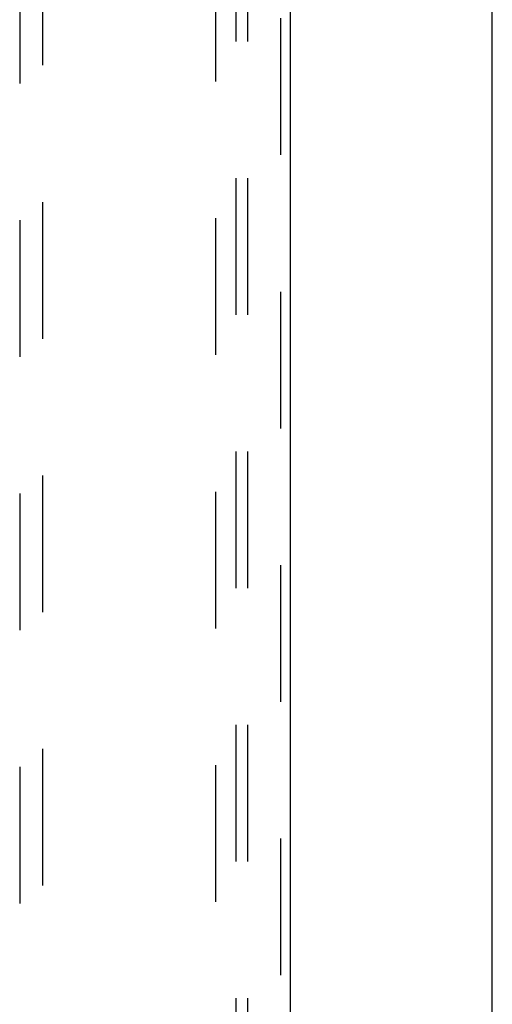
# Model space of a CAD drawing. Header units: inches. Extents: x 0 to 270, y 0 to 175.
# Tile 64 of 95: x 106 to 111, y 69 to 80. Entities that reach past the tile are written whole.
import ezdxf

# ---------------------------------------------------------------- set-up
doc = ezdxf.new("R2010")
doc.units = ezdxf.units.IN
doc.header["$LTSCALE"] = 14.84127
doc.header["$MEASUREMENT"] = 0
doc.linetypes.add('HIDDEN', pattern=[0.2, 0.1, -0.1])
doc.layers.get('0').update_dxf_attribs({"linetype": 'CONTINUOUS'})
for name, color, linetype in [('DEFAULT_2', 8, 'HIDDEN'), ('RIGHT_OR_MAIN_DOOR_ASSEMBLY', 7, 'CONTINUOUS'), ('SUBPANELS', 7, 'CONTINUOUS')]:
    doc.layers.add(name, color=color, linetype=linetype)

msp = doc.modelspace()

# ---------------------------------------------------------------- linework, layer by layer
at = {"color": 7, "linetype": 'Continuous'}
msp.add_line((110.9649, 47.6654), (110.9649, 95.6034), dxfattribs=at)
at = {"layer": 'DEFAULT_2', "color": 8, "linetype": 'HIDDEN'}
msp.add_line((107.9649, 116.0404), (107.9649, 55.0404), dxfattribs=at)
at = {"layer": 'RIGHT_OR_MAIN_DOOR_ASSEMBLY', "color": 8, "linetype": 'HIDDEN'}
for p, q in [((108.6734, 54.3944), (108.6734, 116.6864)), ((105.8399, 83.3696), (105.8399, 55.3679)), ((106.0899, 55.3679), (106.0899, 83.3696))]:
    msp.add_line(p, q, dxfattribs=at)
at = {"layer": 'RIGHT_OR_MAIN_DOOR_ASSEMBLY', "color": 3, "linetype": 'Continuous'}
msp.add_line((108.7774, 54.3944), (108.7774, 116.6864), dxfattribs=at)
at = {"layer": 'SUBPANELS', "color": 8, "linetype": 'HIDDEN'}
for p, q in [((108.1836, 113.5091), (108.1836, 57.5716)), ((108.3086, 113.5091), (108.3086, 57.5716))]:
    msp.add_line(p, q, dxfattribs=at)

doc.saveas('drawing.dxf')
